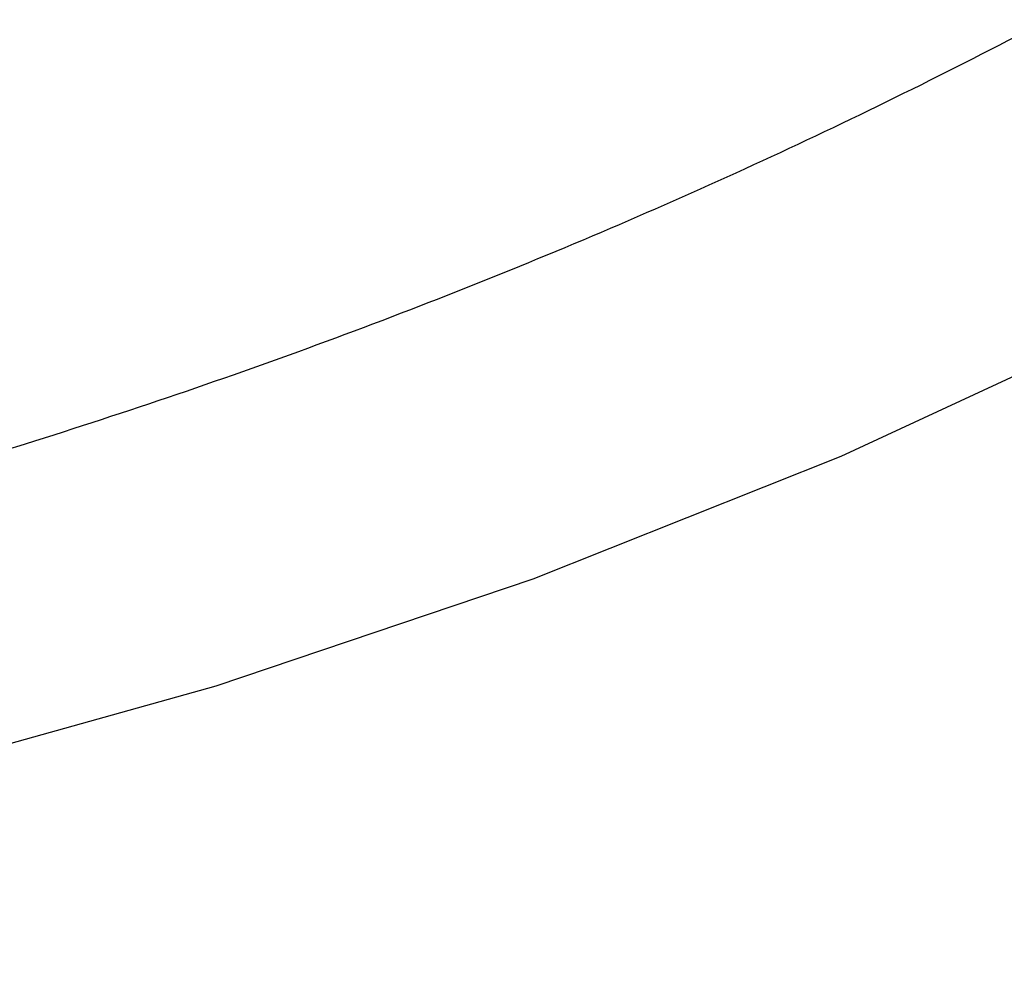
# Paper-space layout '_Trimétrica' of a CAD drawing. Header units: millimetres. Extents: x -779 to 107, y -976 to -84.
# Tile 46 of 197: x -258 to -239, y -691 to -673. Entities that reach past the tile are written whole.
import ezdxf

# ---------------------------------------------------------------- set-up
doc = ezdxf.new("R2010")
doc.units = ezdxf.units.MM

psp = doc.layouts.new('_Trimétrica')

# ---------------------------------------------------------------- linework, layer by layer
at = {"color": 7, "linetype": 'Continuous', "lineweight": 25, "flags": 128}
psp.add_lwpolyline([(-370.182, -672.189), (-363.233, -675.381), (-356.232, -678.288), (-349.192, -680.904), (-342.127, -683.225), (-335.05, -685.246), (-327.976, -686.963), (-320.919, -688.372), (-313.891, -689.471), (-306.907, -690.257), (-299.981, -690.73), (-293.126, -690.887), (-286.355, -690.73), (-279.683, -690.257), (-273.121, -689.471), (-266.683, -688.372), (-260.381, -686.963), (-254.228, -685.246), (-248.235, -683.225), (-242.415, -680.904), (-236.779, -678.288), (-231.337, -675.381), (-226.102, -672.189)], dxfattribs=at)
at = {"color": 7, "linetype": 'Continuous', "lineweight": 25}
for points, knots in [([(-485.154, -349.157), (-484.478, -348.657), (-482.076, -346.879), (-477.737, -344.077), (-472.152, -340.754), (-466.372, -337.701), (-460.421, -334.901), (-454.304, -332.364), (-448.031, -330.092), (-441.61, -328.087), (-435.048, -326.352), (-428.356, -324.888), (-421.542, -323.698), (-414.615, -322.782), (-407.583, -322.141), (-400.457, -321.777), (-393.244, -321.69), (-385.955, -321.879), (-378.599, -322.344), (-371.186, -323.086), (-363.725, -324.102), (-356.225, -325.393), (-348.698, -326.955), (-341.152, -328.789), (-333.598, -330.89), (-326.046, -333.257), (-318.507, -335.887), (-310.989, -338.776), (-303.503, -341.92), (-296.06, -345.317), (-288.669, -348.96), (-281.341, -352.847), (-274.085, -356.97), (-266.912, -361.326), (-259.831, -365.908), (-252.851, -370.711), (-245.983, -375.727), (-239.235, -380.95), (-232.617, -386.374), (-226.138, -391.99), (-219.807, -397.791), (-213.632, -403.77), (-207.621, -409.918), (-201.783, -416.227), (-196.127, -422.688), (-190.658, -429.293), (-185.386, -436.032), (-180.316, -442.897), (-175.456, -449.877), (-170.812, -456.964), (-166.39, -464.148), (-162.197, -471.418), (-158.237, -478.765), (-154.517, -486.179), (-151.04, -493.65), (-147.811, -501.167), (-144.834, -508.721), (-142.114, -516.301), (-139.653, -523.897), (-137.455, -531.498), (-135.522, -539.094), (-133.857, -546.676), (-132.461, -554.232), (-131.335, -561.754), (-130.483, -569.23), (-129.903, -576.652), (-129.596, -584.009), (-129.564, -591.291), (-129.805, -598.491), (-130.319, -605.597), (-131.106, -612.602), (-132.164, -619.496), (-133.492, -626.27), (-135.089, -632.917), (-136.952, -639.427), (-139.08, -645.792), (-141.47, -652.004), (-144.12, -658.055), (-147.028, -663.937), (-150.185, -669.645), (-153.606, -675.156), (-156.516, -679.478), (-158.369, -681.886), (-158.915, -682.595)], [0, 0, 0, 0, 0.004978, 0.017693, 0.030397, 0.04309, 0.055768, 0.068432, 0.08108, 0.093711, 0.106327, 0.118926, 0.131511, 0.144081, 0.156639, 0.169184, 0.181719, 0.194244, 0.206762, 0.219271, 0.231775, 0.244274, 0.256768, 0.269259, 0.281747, 0.294233, 0.306717, 0.3192, 0.331682, 0.344164, 0.356646, 0.369128, 0.381609, 0.394091, 0.406573, 0.419056, 0.431539, 0.444022, 0.456505, 0.468989, 0.481473, 0.493956, 0.50644, 0.518923, 0.531407, 0.54389, 0.556372, 0.568854, 0.581335, 0.593815, 0.606295, 0.618774, 0.631252, 0.64373, 0.656206, 0.668683, 0.681159, 0.693634, 0.70611, 0.718586, 0.731063, 0.743541, 0.756021, 0.768504, 0.780989, 0.793478, 0.805973, 0.818473, 0.83098, 0.843495, 0.85602, 0.868555, 0.881102, 0.893662, 0.906236, 0.918826, 0.931432, 0.944054, 0.956693, 0.969348, 0.98202, 0.994706, 1, 1, 1, 1]), ([(-471.768, -569.565), (-471.18, -570.713), (-469.489, -574.01), (-466.509, -579.395), (-462.758, -585.682), (-458.774, -591.865), (-454.569, -597.936), (-450.15, -603.882), (-445.525, -609.694), (-440.701, -615.36), (-435.689, -620.872), (-430.497, -626.218), (-425.133, -631.39), (-419.608, -636.379), (-413.932, -641.174), (-408.113, -645.768), (-402.164, -650.153), (-396.094, -654.32), (-389.913, -658.261), (-383.634, -661.97), (-377.266, -665.439), (-370.822, -668.663), (-364.312, -671.634), (-357.749, -674.347), (-351.144, -676.797), (-344.509, -678.98), (-337.856, -680.889), (-331.196, -682.523), (-324.544, -683.877), (-317.91, -684.948), (-311.307, -685.734), (-304.747, -686.234), (-298.243, -686.446), (-291.807, -686.369), (-285.452, -686.004), (-279.189, -685.351), (-273.031, -684.413), (-266.989, -683.189), (-261.075, -681.685), (-255.3, -679.902), (-249.675, -677.845), (-244.21, -675.518), (-238.916, -672.925), (-233.799, -670.076), (-228.881, -666.961), (-224.918, -664.202), (-222.675, -662.392), (-221.932, -661.792)], [0, 0, 0, 0, 0.012178, 0.03497, 0.057762, 0.080554, 0.103345, 0.126136, 0.148927, 0.171718, 0.194508, 0.217299, 0.240091, 0.262884, 0.285678, 0.308474, 0.331271, 0.354071, 0.376872, 0.399676, 0.422482, 0.44529, 0.468099, 0.490909, 0.513719, 0.536527, 0.559333, 0.582135, 0.604931, 0.627718, 0.650494, 0.673256, 0.696001, 0.718726, 0.741427, 0.764102, 0.786746, 0.809357, 0.831933, 0.854471, 0.876971, 0.899433, 0.921857, 0.944246, 0.966602, 0.988931, 1, 1, 1, 1])]:
    psp.add_open_spline(points, degree=3, knots=knots, dxfattribs=at)

doc.saveas('drawing.dxf')
